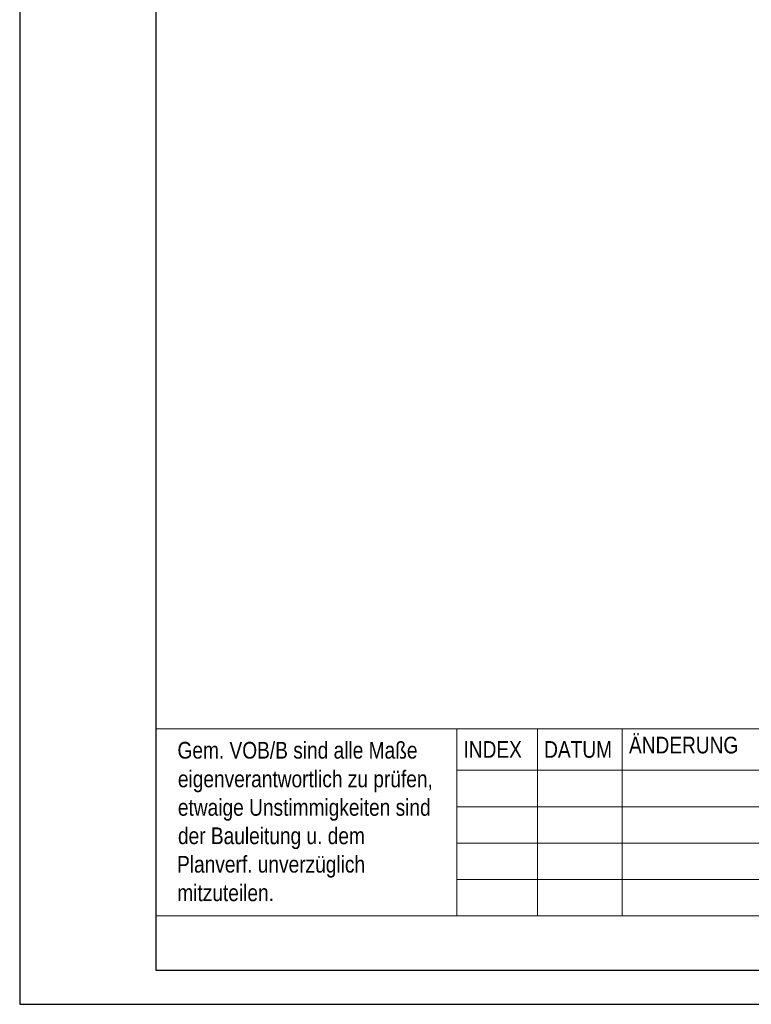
# Model space of a CAD drawing. Header units: metres. Extents: x -2 to 57.6, y -0.5 to 41.5.
# Tile 1 of 41: x -2 to 8.8, y -0.5 to 14. Entities that reach past the tile are written whole.
import ezdxf
from ezdxf.enums import TextEntityAlignment as Align

# ---------------------------------------------------------------- set-up
doc = ezdxf.new("R2010")
doc.units = ezdxf.units.M
doc.layers.add('ITB_XXX_Layout Rahmen', color=18, linetype='Continuous')
doc.styles.add('ARIAL NARROW', font='txt', dxfattribs={"height": 0.2})

# ---------------------------------------------------------------- blocks, each defined once
blk = doc.blocks.new('Stempel Archi HKL Dachaufsicht-ID-88-8-535-254')
at = {"color": 7, "lineweight": 5}
for p, q in [((1.96, 0.49), (1.96, 3.92)), ((1.96, 0.49), (1.96, 3.92)), ((1.96, 0.491), (1.96, 2.896))]:
    blk.add_line(p, q, dxfattribs=at)
at = {"color": 7, "lineweight": 5, "style": 'ARIAL NARROW'}
for s, p, p2 in [('Gem. VOB/B sind alle Maße', (2.279, 2.799), (5.806, 2.799)), ('eigenverantwortlich zu prüfen,', (2.285, 2.378), (6.031, 2.378)), ('etwaige Unstimmigkeiten sind', (2.285, 1.96), (6, 1.96)), ('der Bauleitung u. dem', (2.286, 1.543), (5.033, 1.543)), ('Planverf. unverzüglich', (2.273, 1.125), (5.036, 1.125)), ('mitzuteilen.', (2.276, 0.706), (3.697, 0.706))]:
    blk.add_text(s, height=0.245, dxfattribs=at).set_placement(p, p2, align=Align.FIT)
at = {"color": 7, "lineweight": 5}
blk.add_wipeout([(6.384, 3.234), (6.384, 0.49), (20.58, 0.49), (20.58, 3.234)], dxfattribs=at)
for p, q in [((1.96, 3.234), (40.67, 3.234)), ((7.569, 3.234), (7.569, 2.627)), ((8.816, 3.234), (8.816, 2.627)), ((6.384, 2.627), (20.58, 2.627)), ((7.569, 2.627), (7.569, 2.093)), ((8.816, 2.627), (8.816, 2.093)), ((6.384, 2.093), (20.58, 2.093)), ((7.569, 2.093), (7.569, 1.559)), ((8.816, 2.093), (8.816, 1.559)), ((6.384, 1.559), (20.58, 1.559)), ((7.569, 1.559), (7.569, 1.024)), ((8.816, 1.559), (8.816, 1.024)), ((6.384, 1.024), (20.58, 1.024)), ((7.569, 1.024), (7.569, 0.49)), ((8.816, 1.024), (8.816, 0.49)), ((40.67, 0.49), (1.96, 0.49)), ((40.67, 0.49), (1.96, 0.49))]:
    blk.add_line(p, q, dxfattribs=at)
at = {"color": 9, "lineweight": 5, "true_color": 0xbdbabd}
for p, q in [((6.384, 3.234), (6.384, 0.49)), ((20.58, 3.234), (6.384, 3.234)), ((6.384, 0.49), (20.58, 0.49))]:
    blk.add_line(p, q, dxfattribs=at)
at = {"color": 7, "lineweight": 5}
blk.add_lwpolyline([(6.384, 3.234), (6.384, 0.49), (20.58, 0.49), (20.58, 3.234), (6.384, 3.234)], dxfattribs=at)
at = {"color": 7, "lineweight": 5, "style": 'ARIAL NARROW'}
for s, p, p2 in [('INDEX', (6.482, 2.811), (7.34, 2.811)), ('DATUM', (7.667, 2.811), (8.665, 2.811)), ('ÄNDERUNG', (8.914, 2.875), (10.52, 2.875))]:
    blk.add_text(s, height=0.245, dxfattribs=at).set_placement(p, p2, align=Align.FIT)
blk = doc.blocks.new('Blätter-ID-42-525-535-544')
at = {"layer": 'ITB_XXX_Layout Rahmen', "color": 7, "lineweight": 30}
for points in [[(-2, 41.5), (-2, -0.5), (57.6, -0.5), (57.6, 41.5), (-2, 41.5)], [(0, 41), (0, 0), (57.1, 0), (57.1, 41), (0, 41)]]:
    blk.add_lwpolyline(points, dxfattribs=at)

msp = doc.modelspace()

# ---------------------------------------------------------------- block references
at = {"color": 7, "lineweight": 5}
msp.add_blockref('Stempel Archi HKL Dachaufsicht-ID-88-8-535-254', (-1.96, 0.309), dxfattribs=at)

# ---------------------------------------------------------------- next in the draw order: block references
at = {"layer": 'ITB_XXX_Layout Rahmen', "color": 7, "lineweight": 30}
msp.add_blockref('Blätter-ID-42-525-535-544', (0, 0), dxfattribs=at)

doc.saveas('drawing.dxf')
